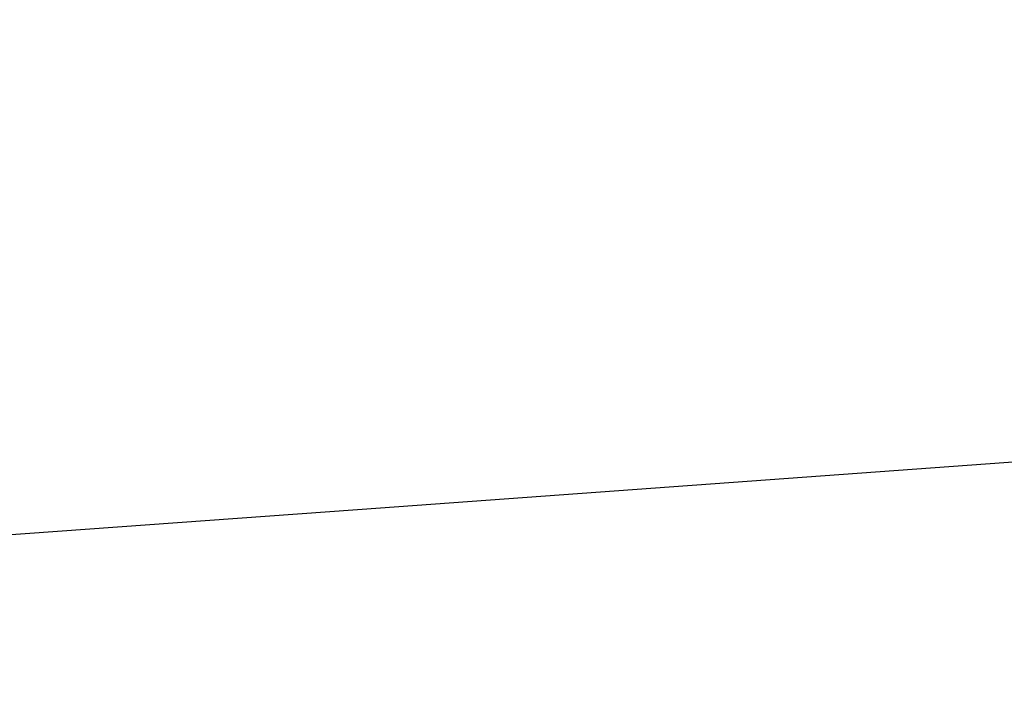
# Model space of a CAD drawing. Header units: millimetres. Extents: x -243.9 to -229.5, y -3.7 to 10.8.
# Tile 220 of 256: x -239.63079 to -239.62168, y 3.28356 to 3.2898. Entities that reach past the tile are written whole.
import ezdxf

# ---------------------------------------------------------------- set-up
doc = ezdxf.new("R2010")
doc.units = ezdxf.units.MM
doc.header["$MEASUREMENT"] = 0
doc.layers.add('Default', color=7, linetype='Continuous', true_color=0x000000)

msp = doc.modelspace()

# ---------------------------------------------------------------- linework, layer by layer
at = {"layer": 'Default'}
msp.add_rational_spline([(-233.6551767, 3.75, 128.7899433), (-233.6549546, 4.1407354, 128.7899433), (-233.8105878, 4.9222629, 128.7899433), (-234.4833675, 5.9292813, 128.7899433), (-235.3237821, 6.4814006, 128.7899433), (-236.0779085, 6.6996352, 128.7899433), (-236.8437397, 6.7727595, 128.7899433), (-237.8127754, 6.5800208, 128.7899433), (-238.6474791, 6.0222085, 128.7899433), (-239.1530197, 5.4002935, 128.7899433), (-239.4284754, 4.8705991, 128.7899433), (-239.5902741, 4.3126622, 128.7899433), (-239.6632249, 3.5467679, 128.7899433), (-239.4706004, 2.5777742, 128.7899433), (-238.9127152, 1.7430437, 128.7899433), (-238.2908391, 1.2375173, 128.7899433), (-237.7611236, 0.9620539, 128.7899433), (-237.2031976, 0.8002592, 128.7899433), (-236.4372979, 0.7273065, 128.7899433), (-235.4683077, 0.9199323, 128.7899433), (-234.633575, 1.4778166, 128.7899433), (-234.1280486, 2.0996922, 128.7899433), (-233.8525915, 2.6293977, 128.7899433), (-233.6906971, 3.1873795, 128.7899433), (-233.6551323, 3.562415, 128.7899433), (-233.6551767, 3.75, 128.7899433)], [0.853553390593, 0.853553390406, 0.853553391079, 0.853553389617, 0.853553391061, 0.853553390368, 0.853553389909, 0.853553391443, 0.853553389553, 0.853553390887, 0.853553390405, 0.853553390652, 0.853553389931, 0.853553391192, 0.853553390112, 0.853553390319, 0.853553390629, 0.853553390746, 0.853553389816, 0.853553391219, 0.853553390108, 0.853553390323, 0.853553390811, 0.853553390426, 0.853553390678, 0.853553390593], degree=3, knots=[0, 0, 0, 0, 1.158433, 2.316866, 3.521729, 4.07773, 4.633732, 5.792165, 6.950598, 7.55303, 8.155461, 8.711463, 9.267464, 10.425897, 11.58433, 12.186762, 12.789193, 13.345195, 13.901196, 15.059629, 16.218062, 16.820494, 17.422925, 17.978927, 18.534928, 18.534928, 18.534928, 18.534928], dxfattribs=at)
for points, degree in [([(-239.5680185, 3.2896005, 127.8489378), (-239.636146, 3.3567048, 127.8489378), (-239.7042734, 3.423809, 127.8489378)], 2), ([(-239.5680185, 3.2896005, 127.8489378), (-240.8403916, 3.1971937, 123.5156045), (-242.1127646, 3.1047868, 119.1822711), (-243.3851377, 3.01238, 114.8489378)], 3), ([(-239.683452, 3.137113, 127.8489378), (-239.6257352, 3.2133567, 127.8489378), (-239.5680185, 3.2896005, 127.8489378)], 2)]:
    msp.add_open_spline(points, degree=degree, dxfattribs=at)
msp.add_rational_spline([(-239.7042734, 3.423809, 127.8489378), (-239.6684235, 3.3183552, 127.8489378), (-239.6257352, 3.2133567, 127.8489378)], [1, 0.999425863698, 1], degree=2, dxfattribs=at)

doc.saveas('drawing.dxf')
